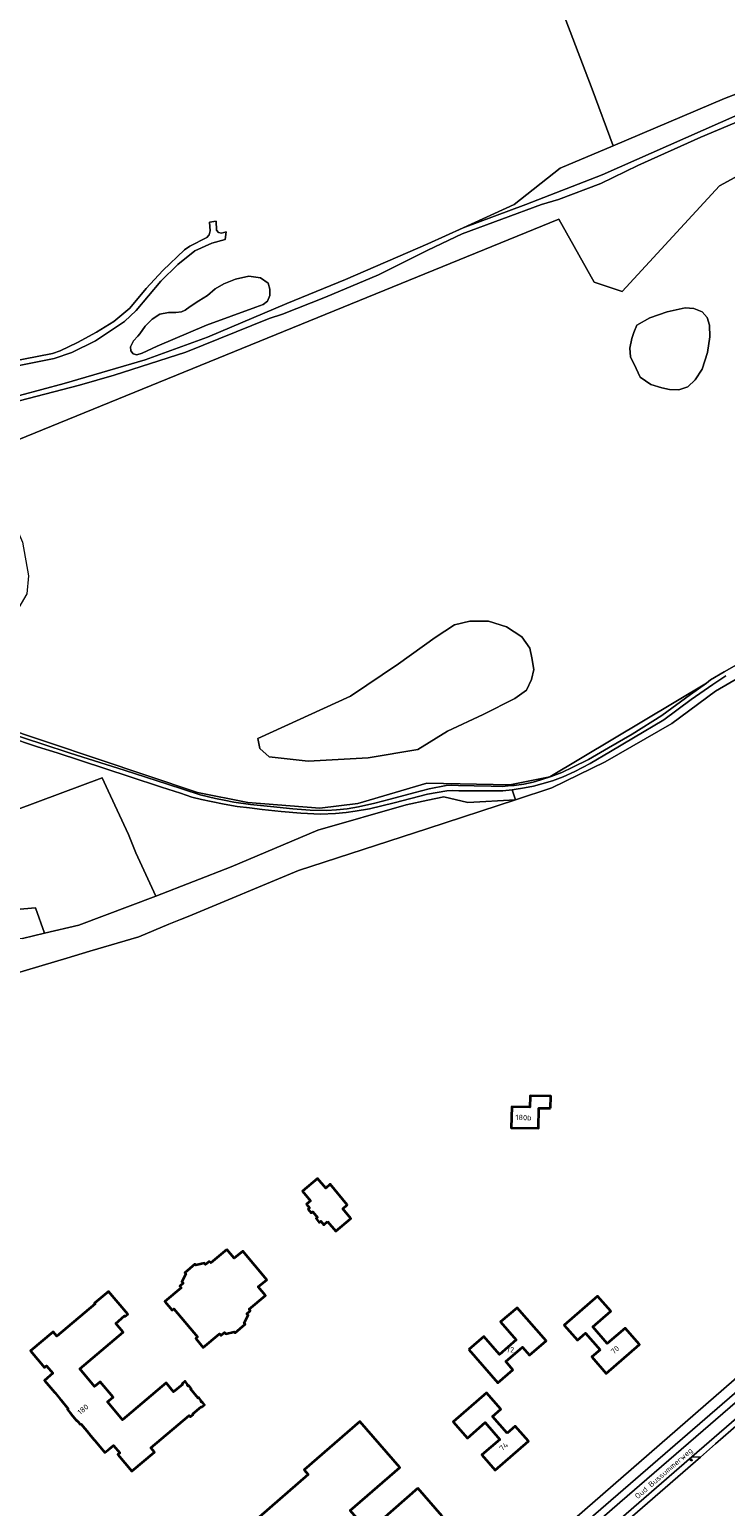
# Model space of a CAD drawing. Header units: metres. Extents: x 140853 to 145288, y 474558 to 480269.
# Tile 71 of 256: x 141368 to 141599, y 476568 to 477058. Entities that reach past the tile are written whole.
import ezdxf
from ezdxf.enums import TextEntityAlignment as Align

# ---------------------------------------------------------------- set-up
doc = ezdxf.new("R2010")
doc.units = ezdxf.units.M
doc.header["$MEASUREMENT"] = 0
for name, color, linetype, lineweight in [('B-WE-GR-BEPLANTING_CULTUUR_BOSPLANTSOEN-G', 90, 'GR-PLANTSOEN', 18), ('B-WE-GR-BOS_LOOF-G', 40, 'Continuous', 13), ('B-WE-GR-GRAS-G', 60, 'Continuous', 13), ('B-WE-GR-GRAS_KRUIDENRIJK-G', 80, 'Continuous', 18), ('B-WE-IE-TERREINAFSCHEIDING_KUNSTMATIG_HEKWERK-G', 20, 'IE-TERREINAFSCHEIDING-KUNSTMATIG', 18), ('B-WE-KL-ET_LS_OV_LICHTMAST-S', 190, 'Continuous', 18), ('B-WE-OG-BEBOUWING-G', 7, 'Continuous', 35), ('B-WE-OG-BEBOUWING_HUISNUMMER-T18', 10, 'Continuous', 18), ('B-WE-OG-BEBOUWING_STRAATNAAM-T18', 10, 'Continuous', 18), ('B-WE-OG-TERREIN_ERF-G', 7, 'Continuous', 18), ('B-WE-OG-WATER-G', 130, 'Continuous', 18), ('B-WE-VH-ONVERHARD-G', 252, 'Continuous', 18), ('B-WE-VH-VERHARDING_ASFALT-G', 252, 'Continuous', 18), ('B-WE-VH-VERHARDING_HALFVERHARDING-G', 252, 'Continuous', 18), ('B-WE-VH-VERHARDING_HALFVERHARDING_GRIND-G', 252, 'Continuous', 18), ('B-WE-VH-VERHARDING_STRAATBAKSTEEN-G', 252, 'Continuous', 18)]:
    doc.layers.add(name, color=color, linetype=linetype, lineweight=lineweight)
doc.styles.add('NLCS-ISO', font='txt')
doc.linetypes.add('GR-PLANTSOEN', pattern='A,0,[179,NLCS.shx,S=2,R=0,X=0,Y=0],-4', length=4)
doc.linetypes.add('IE-TERREINAFSCHEIDING-KUNSTMATIG', pattern='A,4,[82,NLCS.shx,S=0.75,R=90,X=0,Y=0],4,-2', length=10)

# ---------------------------------------------------------------- blocks, each defined once
blk = doc.blocks.new('B-SIE-WEG_LICHTMAST-SO')
at = {"ltscale": 0.1}
for p, q in [((-1.1, 0.6), (-2.2, 1.3)), ((0, 1.3), (0, 2.5)), ((1.1, 0.6), (2.2, 1.3)), ((-1.1, -0.6), (-2.2, -1.3)), ((0, -1.3), (0, -2.5)), ((1.1, -0.6), (2.2, -1.3))]:
    blk.add_line(p, q, dxfattribs=at)
at = {"flags": 128}
for points in [[(-1.2, 0.5), (1.2, 0.5)], [(-1.2, -0.5), (1.2, -0.5)]]:
    blk.add_lwpolyline(points, dxfattribs=at)
at = {"ltscale": 0.1}
blk.add_circle((0, 0), 1.27, dxfattribs=at)
at = {"style": 'NLCS-ISO'}
blk.add_attdef('TYPE', text='', height=1.8, dxfattribs=at).set_placement((0, 2.5), align=Align.BOTTOM_CENTER)

msp = doc.modelspace()

# ---------------------------------------------------------------- linework, layer by layer
at = {"layer": 'B-WE-GR-BEPLANTING_CULTUUR_BOSPLANTSOEN-G', "ltscale": 0.2, "flags": 128}
msp.add_lwpolyline([(141299.944, 476681.084), (141301.375, 476685.621), (141301.93, 476697.868), (141301.148, 476711.122), (141296.531, 476723.667), (141314.349, 476730.399), (141380.229, 476750), (141387.906, 476752.284), (141404.173, 476757.124), (141414.076, 476761.24), (141417.951, 476762.846), (141420.465, 476763.887), (141457.09, 476779.061), (141500, 476793.011), (141529.143, 476802.485), (141513.289, 476801.691), (141505.329, 476803.512), (141500, 476802.376), (141492.809, 476800.832), (141463.488, 476792.465), (141434.771, 476780.363), (141409.777, 476770.631), (141384.302, 476760.968), (141372.924, 476758.282), (141365.615, 476756.557), (141358.209, 476756.345), (141352.146, 476758.767), (141350.853, 476759.284), (141346.287, 476759.88), (141346.056, 476760.872), (141290.877, 476763.429), (141291.534, 476751.537), (141292.361, 476736.566), (141294.445, 476722.879), (141297.972, 476701.4), (141298.04, 476680.588), (141299.944, 476681.084)], close=True, dxfattribs=at)
msp.add_lwpolyline([(141481.093, 476500), (141499.765, 476516.025), (141499.707, 476516.087), (141500, 476516.346), (141500.498, 476516.787), (141502.744, 476518.757), (141502.744, 476518.757, -0.0293956), (141509.541, 476523.699), (141509.541, 476523.699), (141509.035, 476524.489), (141514.686, 476530.289), (141613.264, 476615.595), (141614.546, 476616.634), (141614.546, 476616.634, 0.0985966), (141613.517, 476620.497), (141613.517, 476620.497), (141506.002, 476526.873), (141507.287, 476525.466), (141500, 476519.048), (141496.405, 476515.881), (141497.172, 476514.92), (141493.483, 476511.64), (141492.658, 476512.517), (141478.141, 476500), (141445.442, 476471.926), (141445.442, 476471.926, 0.2194166), (141449.407, 476472.314), (141449.407, 476472.314), (141481.093, 476500)], format="xyb", close=True, dxfattribs=at)
at = {"layer": 'B-WE-GR-BOS_LOOF-G', "ltscale": 0.2, "flags": 128}
for points in [[(141342.293, 476930.7), (141379.437, 476940.673), (141406.25, 476948.523), (141426.922, 476956.04), (141453.21, 476967.194), (141472.689, 476975.174), (141500, 476987.035), (141511.685, 476992.318), (141528.625, 477000), (141543.955, 477012.043), (141561.535, 477019.512), (141554.53, 477038.254), (141545.783, 477061.179)], [(141624.044, 477045.03), (141598.39, 477035.171), (141561.535, 477019.512), (141543.955, 477012.043), (141528.625, 477000), (141511.685, 476992.318), (141532.546, 477000), (141557.887, 477009.884), (141613.293, 477034.38)], [(141620.311, 477034.891), (141590.514, 477022.32), (141569.648, 477012.995), (141557.403, 477007.047), (141543.39, 477001.709), (141537.702, 477000), (141511.427, 476990.268), (141500, 476984.889), (141483.686, 476976.746), (141466.106, 476969.347), (141451.823, 476963.703), (141447.405, 476962.188), (141419.717, 476951.064), (141395.955, 476943.465), (141384.448, 476940.076), (141364.422, 476934.951)], [(141352.883, 476917.405), (141543.516, 476995.193), (141555.158, 476974.291), (141564.423, 476971.212), (141596.697, 477006.173), (141642.206, 477031.044)], [(141356.202, 476946.813), (141375.509, 476950.624), (141378.104, 476951.518), (141383.854, 476954.265), (141390.082, 476957.669), (141395.879, 476961.173), (141401.14, 476965.622), (141406.608, 476972.172), (141412.122, 476978.096), (141419.345, 476985.021), (141421.054, 476986.223), (141426.661, 476989.088), (141427.515, 476990.016), (141427.779, 476991.249), (141427.636, 476994.129), (141429.856, 476994.49), (141429.909, 476991.501), (141430.541, 476990.694), (141431.559, 476990.573), (141433.089, 476990.934), (141432.791, 476988.374), (141428.322, 476987.259), (141422.765, 476984.625), (141417.09, 476980.12), (141411.405, 476974.606), (141403.264, 476964.83), (141399.418, 476961.227), (141389.816, 476954.773), (141381.928, 476950.944), (141376.039, 476948.999), (141363.332, 476946.359)], [(141313.977, 476780.721), (141391.953, 476809.844), (141391.953, 476809.844), (141393.951, 476805.557), (141400.709, 476791.055), (141403.215, 476784.973), (141409.777, 476770.631), (141434.771, 476780.363), (141463.488, 476792.465), (141492.809, 476800.832), (141500, 476802.376), (141505.329, 476803.512), (141513.289, 476801.691), (141529.143, 476802.485), (141527.997, 476805.861), (141524.907, 476805.518), (141520.768, 476805.475), (141515.283, 476805.523), (141510.335, 476805.558), (141508.337, 476805.622), (141506.365, 476805.503), (141499.899, 476804.372), (141488.818, 476801.6), (141484.722, 476800.504), (141480.706, 476799.566), (141475.908, 476798.749), (141472.953, 476798.288), (141469.361, 476797.987), (141464.392, 476797.819), (141457.846, 476798.09), (141451.393, 476798.692), (141445.112, 476799.387), (141440.885, 476799.855), (141436.751, 476800.282), (141432.418, 476801.068), (141428.152, 476802), (141424.906, 476802.679), (141421.766, 476803.463), (141417.938, 476804.699), (141411.7, 476806.79), (141400.897, 476810.334), (141377.087, 476818.1), (141370.586, 476820.16), (141360.759, 476823.476)], [(141365.615, 476756.557), (141372.924, 476758.282), (141369.87, 476766.671), (141348.131, 476764.831)]]:
    msp.add_lwpolyline(points, dxfattribs=at)
msp.add_lwpolyline([(141403.86, 476956.342), (141404.521, 476957.082), (141406.294, 476959.727), (141408.542, 476961.97), (141411.081, 476963.702), (141413.947, 476964.192), (141416.375, 476964.208), (141418.292, 476964.444), (141419.515, 476965.009), (141421.196, 476966.248), (141424.063, 476968.126), (141426.894, 476969.821), (141429.507, 476972.064), (141432.374, 476973.686), (141436.24, 476975.264), (141440.59, 476976.207), (141444.502, 476975.693), (141447.051, 476973.966), (141447.608, 476971.949), (141447.63, 476969.835), (141446.827, 476968.014), (141445.441, 476966.873), (141442.938, 476965.976), (141426.629, 476959.99), (141410.199, 476953.056), (141405.265, 476950.753), (141403.539, 476950.196), (141402.3, 476950.513), (141401.548, 476951.461), (141401.428, 476952.846), (141402.426, 476954.861), (141403.86, 476956.342)], close=True, dxfattribs=at)
at = {"layer": 'B-WE-GR-GRAS-G', "ltscale": 0.2, "flags": 128}
msp.add_lwpolyline([(141642.206, 477031.044), (141596.697, 477006.173), (141564.423, 476971.212), (141555.158, 476974.291), (141543.516, 476995.193), (141352.883, 476917.405), (141365.583, 476888.036), (141367.566, 476876.829), (141367.039, 476870.839), (141358.969, 476857.08), (141340.448, 476832.871), (141423.66, 476804.957), (141440.328, 476801.65), (141464.141, 476799.798), (141476.781, 476801.322), (141499.703, 476808.063), (141527.222, 476807.509), (141540.517, 476810.217), (141592.394, 476841.289), (141593.782, 476842.304), (141598.267, 476844.992), (141604.671, 476848.701)], dxfattribs=at)
for points in [[(141580.213, 476938.661), (141577.634, 476939.256), (141573.929, 476940.314), (141570.49, 476942.762), (141569.101, 476945.672), (141567.183, 476949.509), (141566.984, 476952.419), (141567.646, 476955.528), (141568.307, 476957.578), (141569.365, 476960.026), (141573.665, 476962.407), (141579.42, 476964.392), (141585.373, 476965.781), (141588.217, 476965.516), (141590.995, 476964.458), (141592.715, 476962.539), (141593.442, 476959.96), (141593.509, 476956.123), (141592.781, 476950.964), (141590.995, 476945.408), (141588.68, 476941.836), (141586.233, 476939.587), (141583.256, 476938.528), (141580.213, 476938.661)], [(141447.37, 476816.842), (141444.327, 476819.62), (141443.666, 476822.927), (141474.358, 476836.95), (141490.233, 476847.666), (141502.404, 476856.397), (141508.886, 476860.631), (141513.913, 476861.821), (141520.131, 476861.821), (141526.084, 476859.969), (141531.243, 476856.662), (141533.889, 476852.825), (141534.551, 476849.65), (141535.212, 476845.814), (141534.418, 476842.507), (141532.698, 476838.935), (141528.862, 476836.157), (141518.411, 476830.865), (141506.505, 476825.309), (141496.715, 476819.223), (141480.179, 476816.445), (141460.335, 476815.387), (141447.37, 476816.842)], [(141313.977, 476780.721), (141314.915, 476776.063), (141342.611, 476765.446), (141348.131, 476764.831), (141369.87, 476766.671), (141372.924, 476758.282), (141384.302, 476760.968), (141409.777, 476770.631), (141403.215, 476784.973), (141400.709, 476791.055), (141393.951, 476805.557), (141391.953, 476809.844), (141313.977, 476780.721)]]:
    msp.add_lwpolyline(points, close=True, dxfattribs=at)
at = {"layer": 'B-WE-GR-GRAS_KRUIDENRIJK-G', "ltscale": 0.2, "flags": 128}
for points in [[(141598.851, 476843.635), (141594.574, 476840.83), (141587.353, 476835.877), (141578.24, 476829.103), (141568.234, 476823.081), (141560.57, 476818.526), (141553.874, 476814.642), (141548.758, 476811.896), (141544.907, 476810.182), (141541.396, 476808.835), (141537.871, 476807.813), (141535.064, 476807.067), (141532.022, 476806.477), (141528.693, 476805.939), (141527.997, 476805.861), (141529.143, 476802.485), (141541.145, 476806.516), (141558.852, 476815.197), (141580.894, 476827.872), (141595.464, 476838.538), (141607.059, 476845.342)], [(141362.106, 476824.369), (141372.014, 476821.159), (141381.375, 476818.065), (141399.289, 476812.381), (141413.656, 476807.722), (141424.491, 476804.202), (141429.576, 476802.933), (141432.432, 476802.383), (141435.706, 476801.793), (141441.239, 476800.991), (141447.817, 476800.338), (141455.202, 476799.555), (141461.004, 476799.122), (141466.557, 476799.017), (141469.772, 476799.184), (141473.226, 476799.549), (141477.059, 476800.212), (141482.434, 476801.421), (141487.472, 476802.77), (141495.416, 476804.853), (141500.465, 476806.21), (141506.092, 476807.284), (141507.979, 476807.374), (141510.17, 476807.338), (141515.376, 476807.152), (141521, 476807.056), (141524.736, 476806.995), (141527.529, 476807.243), (141528.624, 476807.34), (141531.879, 476807.761), (141534.943, 476808.422), (141537.488, 476809.171), (141540.945, 476810.276), (141544.49, 476811.571), (141548.149, 476813.334), (141553.289, 476815.948), (141559.936, 476819.765), (141567.785, 476824.281), (141577.583, 476830.469), (141587.131, 476837.44), (141592.394, 476841.289), (141592.394, 476841.289), (141540.517, 476810.217), (141527.222, 476807.509), (141499.703, 476808.063), (141476.781, 476801.322), (141464.141, 476799.798), (141440.328, 476801.65), (141423.66, 476804.957), (141340.448, 476832.871)]]:
    msp.add_lwpolyline(points, dxfattribs=at)
msp.add_lwpolyline([(141510.885, 476524.54, 0.0353916), (141514.289, 476526.666), (141514.289, 476526.666), (141516.024, 476528.146), (141516.833, 476528.813), (141516.89, 476528.747), (141563.72, 476569.425), (141614.134, 476613.031), (141614.134, 476613.031, 0.0888277), (141614.546, 476616.634), (141614.546, 476616.634), (141613.264, 476615.595), (141514.686, 476530.289), (141509.035, 476524.489), (141509.541, 476523.699), (141509.541, 476523.699, -0.0050811), (141510.885, 476524.54)], format="xyb", close=True, dxfattribs=at)
msp.add_lwpolyline([(141587.574, 476584.552), (141542.392, 476545.285), (141543.802, 476543.939), (141552.028, 476551.045), (141590.403, 476584.491), (141587.574, 476584.552)], close=True, dxfattribs=at)
at = {"layer": 'B-WE-IE-TERREINAFSCHEIDING_KUNSTMATIG_HEKWERK-G', "ltscale": 0.2, "flags": 128}
for points in [[(141612.649, 476849.043), (141607.059, 476845.342), (141595.464, 476838.538), (141580.894, 476827.872), (141558.852, 476815.197), (141541.145, 476806.516), (141529.143, 476802.485)], [(141529.143, 476802.485), (141500, 476793.011)], [(141500, 476793.011), (141457.09, 476779.061)], [(141457.09, 476779.061), (141420.465, 476763.887)], [(141414.076, 476761.24), (141404.173, 476757.124)], [(141417.951, 476762.846), (141414.076, 476761.24)], [(141417.951, 476762.846), (141420.465, 476763.887)], [(141404.173, 476757.124), (141387.906, 476752.284)], [(141380.229, 476750), (141314.349, 476730.399), (141296.531, 476723.667)], [(141387.906, 476752.284), (141380.229, 476750)], [(141613.517, 476620.497), (141506.002, 476526.873)], [(141590.403, 476584.491), (141552.028, 476551.045), (141543.802, 476543.939)]]:
    msp.add_lwpolyline(points, dxfattribs=at)
at = {"layer": 'B-WE-OG-BEBOUWING-G', "ltscale": 0.2, "flags": 128}
for points in [[(141540.736, 476700.229), (141540.814, 476704.258), (141533.976, 476704.341), (141533.97, 476704.071), (141533.876, 476700.565), (141527.827, 476700.698), (141527.676, 476693.781), (141536.727, 476693.606), (141536.857, 476700.304), (141539.597, 476700.251), (141540.736, 476700.229)], [(141466.784, 476662.612), (141469.46, 476659.422), (141474.487, 476663.654), (141471.789, 476666.859), (141473.311, 476668.141), (141467.658, 476675.044), (141466.136, 476673.763), (141463.444, 476676.961), (141458.417, 476672.731), (141461.109, 476669.542), (141459.751, 476668.415), (141460.765, 476667.191), (141460.296, 476666.802), (141461.356, 476665.524), (141461.825, 476665.914), (141463.415, 476663.998), (141462.946, 476663.608), (141464.006, 476662.331), (141464.475, 476662.72), (141465.483, 476661.505), (141466.784, 476662.612)], [(141433.399, 476653.39), (141427.983, 476648.893), (141427.533, 476649.435), (141426.3, 476648.386), (141425.898, 476648.858), (141423.062, 476648.125), (141422.78, 476648.463), (141419.437, 476645.664), (141419.719, 476645.327), (141418.463, 476642.619), (141418.863, 476642.164), (141417.719, 476641.158), (141418.148, 476640.67), (141412.746, 476636.15), (141415.222, 476633.21), (141415.811, 476633.706), (141423.597, 476624.348), (141423.08, 476623.831), (141425.516, 476620.874), (141430.958, 476625.356), (141431.377, 476624.847), (141432.566, 476625.826), (141432.963, 476625.343), (141435.819, 476626.079), (141435.897, 476625.981), (141436.104, 476625.741), (141439.44, 476628.552), (141439.04, 476628.899), (141440.368, 476631.573), (141439.949, 476632.06), (141441.134, 476633.043), (141440.713, 476633.551), (141446.195, 476638.094), (141443.781, 476640.98), (141446.557, 476643.303), (141438.601, 476652.813), (141435.824, 476650.491), (141433.399, 476653.39)], [(141384.78, 476595.272), (141385.039, 476595.477), (141387.41, 476592.593), (141387.616, 476592.367), (141389.383, 476590.229), (141389.597, 476589.992), (141392.905, 476586.053), (141394.437, 476587.283), (141395.703, 476588.385), (141397.823, 476585.947), (141397.159, 476585.37), (141401.795, 476579.865), (141409.3, 476586.161), (141408.092, 476587.602), (141420.842, 476598.289), (141421.192, 476597.865), (141422.19, 476598.688), (141422.066, 476598.847), (141424.807, 476601.199), (141424.948, 476601.03), (141425.973, 476601.88), (141425.122, 476602.86), (141424.951, 476602.722), (141424.669, 476603.073), (141424.84, 476603.211), (141424.024, 476604.227), (141423.855, 476604.086), (141421.321, 476607.122), (141421.491, 476607.261), (141420.718, 476608.205), (141420.541, 476608.054), (141420.182, 476608.484), (141420.351, 476608.625), (141419.49, 476609.657), (141418.489, 476608.781), (141418.612, 476608.633), (141415.653, 476606.142), (141413.174, 476609.088), (141398.7, 476596.904), (141393.747, 476602.787), (141395.645, 476604.384), (141391.356, 476609.479), (141389.497, 476607.914), (141384.554, 476613.785), (141398.99, 476625.938), (141396.517, 476628.875), (141399.411, 476631.323), (141399.553, 476631.155), (141400.469, 476631.93), (141394.098, 476639.426), (141389.455, 476635.564), (141389.66, 476635.318), (141376.961, 476624.632), (141375.75, 476626.07), (141368.251, 476619.8), (141372.912, 476614.186), (141373.581, 476614.742), (141375.603, 476612.313), (141372.853, 476609.949), (141376.139, 476605.999), (141376.352, 476605.772), (141378.141, 476603.638), (141378.345, 476603.392), (141380.773, 476600.526), (141380.517, 476600.318), (141381.432, 476599.192), (141381.546, 476599.057), (141381.509, 476599.024), (141381.716, 476598.786), (141383.418, 476596.749), (141383.622, 476596.529), (141383.703, 476596.604), (141383.859, 476596.435), (141384.78, 476595.272)], [(141557.127, 476620.112), (141554.448, 476617.721), (141559.201, 476612.247), (141570.228, 476621.835), (141565.492, 476627.298), (141559.538, 476622.137), (141554.717, 476627.699), (141560.672, 476632.86), (141556.319, 476637.882), (141545.264, 476628.284), (141549.599, 476623.277), (141552.336, 476625.646), (141557.127, 476620.112)], [(141513.588, 476620.145), (141523.194, 476609.097), (141528.205, 476613.454), (141525.829, 476616.186), (141531.383, 476621.015), (141533.759, 476618.283), (141539.215, 476623.028), (141529.622, 476634.072), (141524.156, 476629.324), (141529.33, 476623.368), (141523.765, 476618.535), (141518.592, 476624.492), (141513.588, 476620.145)], [(141526.271, 476592.428), (141521.452, 476597.978), (141524.185, 476600.351), (141519.438, 476605.818), (141508.384, 476596.219), (141513.117, 476590.769), (141519.075, 476595.942), (141523.907, 476590.377), (141517.95, 476585.204), (141522.31, 476580.183), (141533.348, 476589.8), (141529.004, 476594.802), (141526.271, 476592.428)], [(141496.736, 476574.144), (141480.324, 476559.872), (141474.3, 476566.799), (141490.711, 476581.071), (141477.436, 476596.336), (141459.011, 476580.313), (141460.35, 476578.774), (141444.051, 476564.6), (141447.358, 476560.797), (141446.106, 476559.708), (141448.835, 476559.099), (141455.988, 476550.874), (141466.982, 476560.434), (141471.464, 476555.281), (141460.47, 476545.72), (141470.024, 476534.733), (141470.348, 476535.015), (141468.787, 476536.811), (141486.367, 476552.11), (141487.928, 476550.314), (141504.748, 476564.931), (141496.736, 476574.144)]]:
    msp.add_lwpolyline(points, close=True, dxfattribs=at)
at = {"layer": 'B-WE-OG-TERREIN_ERF-G', "ltscale": 0.2, "flags": 128}
for points in [[(141598.938, 477127.34), (141577.095, 477119.616), (141560.144, 477115.874), (141549.804, 477114.23), (141549.684, 477114.211), (141554.802, 477097.383), (141559.863, 477078.868), (141550.024, 477075.513), (141545.783, 477061.179), (141554.53, 477038.254), (141561.535, 477019.512), (141598.39, 477035.171), (141624.044, 477045.03)], [(141607.059, 476845.342), (141595.464, 476838.538), (141580.894, 476827.872), (141558.852, 476815.197), (141541.145, 476806.516), (141529.143, 476802.485), (141500, 476793.011), (141457.09, 476779.061), (141420.465, 476763.887), (141417.951, 476762.846), (141414.076, 476761.24), (141404.173, 476757.124), (141387.906, 476752.284), (141380.229, 476750), (141314.349, 476730.399)], [(141506.002, 476526.873), (141613.517, 476620.497)], [(141605.64, 476597.763), (141595.401, 476588.871), (141590.403, 476584.491), (141552.028, 476551.045)]]:
    msp.add_lwpolyline(points, dxfattribs=at)
for points in [[(141540.736, 476700.229), (141539.597, 476700.251), (141536.857, 476700.304), (141536.727, 476693.606), (141527.676, 476693.781), (141527.827, 476700.698), (141533.876, 476700.565), (141533.97, 476704.071), (141533.976, 476704.341), (141540.814, 476704.258), (141540.736, 476700.229)], [(141466.784, 476662.612), (141465.483, 476661.505), (141464.475, 476662.72), (141464.006, 476662.331), (141462.946, 476663.608), (141463.415, 476663.998), (141461.825, 476665.914), (141461.356, 476665.524), (141460.296, 476666.802), (141460.765, 476667.191), (141459.751, 476668.415), (141461.109, 476669.542), (141458.417, 476672.731), (141463.444, 476676.961), (141466.136, 476673.763), (141467.658, 476675.044), (141473.311, 476668.141), (141471.789, 476666.859), (141474.487, 476663.654), (141469.46, 476659.422), (141466.784, 476662.612)], [(141433.399, 476653.39), (141435.824, 476650.491), (141438.601, 476652.813), (141446.557, 476643.303), (141443.781, 476640.98), (141446.195, 476638.094), (141440.713, 476633.551), (141441.134, 476633.043), (141439.949, 476632.06), (141440.368, 476631.573), (141439.04, 476628.899), (141439.44, 476628.552), (141436.104, 476625.741), (141435.897, 476625.981), (141435.819, 476626.079), (141432.963, 476625.343), (141432.566, 476625.826), (141431.377, 476624.847), (141430.958, 476625.356), (141425.516, 476620.874), (141423.08, 476623.831), (141423.597, 476624.348), (141415.811, 476633.706), (141415.222, 476633.21), (141412.746, 476636.15), (141418.148, 476640.67), (141417.719, 476641.158), (141418.863, 476642.164), (141418.463, 476642.619), (141419.719, 476645.327), (141419.437, 476645.664), (141422.78, 476648.463), (141423.062, 476648.125), (141425.898, 476648.858), (141426.3, 476648.386), (141427.533, 476649.435), (141427.983, 476648.893), (141433.399, 476653.39)], [(141394.098, 476639.426), (141400.469, 476631.93), (141399.553, 476631.155), (141399.411, 476631.323), (141396.517, 476628.875), (141398.99, 476625.938), (141384.554, 476613.785), (141389.497, 476607.914), (141391.356, 476609.479), (141395.645, 476604.384), (141393.747, 476602.787), (141398.7, 476596.904), (141413.174, 476609.088), (141415.653, 476606.142), (141418.612, 476608.633), (141418.489, 476608.781), (141419.49, 476609.657), (141420.351, 476608.625), (141420.182, 476608.484), (141420.541, 476608.054), (141420.718, 476608.205), (141421.491, 476607.261), (141421.321, 476607.122), (141423.855, 476604.086), (141424.024, 476604.227), (141424.84, 476603.211), (141424.669, 476603.073), (141424.951, 476602.722), (141425.122, 476602.86), (141425.973, 476601.88), (141424.948, 476601.03), (141424.807, 476601.199), (141422.066, 476598.847), (141422.19, 476598.688), (141421.192, 476597.865), (141420.842, 476598.289), (141408.092, 476587.602), (141409.3, 476586.161), (141401.795, 476579.865), (141397.159, 476585.37), (141397.823, 476585.947), (141395.703, 476588.385), (141394.437, 476587.283), (141392.905, 476586.053), (141389.597, 476589.992), (141389.383, 476590.229), (141387.616, 476592.367), (141387.41, 476592.593), (141385.039, 476595.477), (141384.78, 476595.272), (141383.859, 476596.435), (141383.703, 476596.604), (141383.622, 476596.529), (141383.418, 476596.749), (141381.716, 476598.786), (141381.509, 476599.024), (141381.546, 476599.057), (141381.432, 476599.192), (141380.517, 476600.318), (141380.773, 476600.526), (141378.345, 476603.392), (141378.141, 476603.638), (141376.352, 476605.772), (141376.139, 476605.999), (141372.853, 476609.949), (141375.603, 476612.313), (141373.581, 476614.742), (141372.912, 476614.186), (141368.251, 476619.8), (141375.75, 476626.07), (141376.961, 476624.632), (141389.66, 476635.318), (141389.455, 476635.564), (141394.098, 476639.426)], [(141557.127, 476620.112), (141552.336, 476625.646), (141549.599, 476623.277), (141545.264, 476628.284), (141556.319, 476637.882), (141560.672, 476632.86), (141554.717, 476627.699), (141559.538, 476622.137), (141565.492, 476627.298), (141570.228, 476621.835), (141559.201, 476612.247), (141554.448, 476617.721), (141557.127, 476620.112)], [(141513.588, 476620.145), (141518.592, 476624.492), (141523.765, 476618.535), (141529.33, 476623.368), (141524.156, 476629.324), (141529.622, 476634.072), (141539.215, 476623.028), (141533.759, 476618.283), (141531.383, 476621.015), (141525.829, 476616.186), (141528.205, 476613.454), (141523.194, 476609.097), (141513.588, 476620.145)], [(141526.271, 476592.428), (141529.004, 476594.802), (141533.348, 476589.8), (141522.31, 476580.183), (141517.95, 476585.204), (141523.907, 476590.377), (141519.075, 476595.942), (141513.117, 476590.769), (141508.384, 476596.219), (141519.438, 476605.818), (141524.185, 476600.351), (141521.452, 476597.978), (141526.271, 476592.428)], [(141496.736, 476574.144), (141504.748, 476564.931), (141487.928, 476550.314), (141486.367, 476552.11), (141468.787, 476536.811), (141470.348, 476535.015), (141470.024, 476534.733), (141460.47, 476545.72), (141471.464, 476555.281), (141466.982, 476560.434), (141455.988, 476550.874), (141448.835, 476559.099), (141446.106, 476559.708), (141447.358, 476560.797), (141444.051, 476564.6), (141460.35, 476578.774), (141459.011, 476580.313), (141477.436, 476596.336), (141490.711, 476581.071), (141474.3, 476566.799), (141480.324, 476559.872), (141496.736, 476574.144)]]:
    msp.add_lwpolyline(points, close=True, dxfattribs=at)
at = {"layer": 'B-WE-OG-WATER-G', "ltscale": 0.2, "flags": 128}
for points in [[(141403.86, 476956.342), (141402.426, 476954.861), (141401.428, 476952.846), (141401.548, 476951.461), (141402.3, 476950.513), (141403.539, 476950.196), (141405.265, 476950.753), (141410.199, 476953.056), (141426.629, 476959.99), (141442.938, 476965.976), (141445.441, 476966.873), (141446.827, 476968.014), (141447.63, 476969.835), (141447.608, 476971.949), (141447.051, 476973.966), (141444.502, 476975.693), (141440.59, 476976.207), (141436.24, 476975.264), (141432.374, 476973.686), (141429.507, 476972.064), (141426.894, 476969.821), (141424.063, 476968.126), (141421.196, 476966.248), (141419.515, 476965.009), (141418.292, 476964.444), (141416.375, 476964.208), (141413.947, 476964.192), (141411.081, 476963.702), (141408.542, 476961.97), (141406.294, 476959.727), (141404.521, 476957.082), (141403.86, 476956.342)], [(141567.646, 476955.528), (141566.984, 476952.419), (141567.183, 476949.509), (141569.101, 476945.672), (141570.49, 476942.762), (141573.929, 476940.314), (141577.634, 476939.256), (141580.213, 476938.661), (141583.256, 476938.528), (141586.233, 476939.587), (141588.68, 476941.836), (141590.995, 476945.408), (141592.781, 476950.964), (141593.509, 476956.123), (141593.442, 476959.96), (141592.715, 476962.539), (141590.995, 476964.458), (141588.217, 476965.516), (141585.373, 476965.781), (141579.42, 476964.392), (141573.665, 476962.407), (141569.365, 476960.026), (141568.307, 476957.578), (141567.646, 476955.528)], [(141480.179, 476816.445), (141496.715, 476819.223), (141506.505, 476825.309), (141518.411, 476830.865), (141528.862, 476836.157), (141532.698, 476838.935), (141534.418, 476842.507), (141535.212, 476845.814), (141534.551, 476849.65), (141533.889, 476852.825), (141531.243, 476856.662), (141526.084, 476859.969), (141520.131, 476861.821), (141513.913, 476861.821), (141508.886, 476860.631), (141502.404, 476856.397), (141490.233, 476847.666), (141474.358, 476836.95), (141443.666, 476822.927), (141444.327, 476819.62), (141447.37, 476816.842), (141460.335, 476815.387), (141480.179, 476816.445)]]:
    msp.add_lwpolyline(points, close=True, dxfattribs=at)
at = {"layer": 'B-WE-VH-ONVERHARD-G', "ltscale": 0.2, "flags": 128}
for points in [[(141613.293, 477034.38), (141557.887, 477009.884), (141532.546, 477000), (141511.685, 476992.318), (141500, 476987.035), (141472.689, 476975.174), (141453.21, 476967.194), (141426.922, 476956.04), (141406.25, 476948.523), (141379.437, 476940.673), (141342.293, 476930.7)], [(141364.422, 476934.951), (141384.448, 476940.076), (141395.955, 476943.465), (141419.717, 476951.064), (141447.405, 476962.188), (141451.823, 476963.703), (141466.106, 476969.347), (141483.686, 476976.746), (141500, 476984.889), (141511.427, 476990.268), (141537.702, 477000), (141543.39, 477001.709), (141557.403, 477007.047), (141569.648, 477012.995), (141590.514, 477022.32), (141620.311, 477034.891)]]:
    msp.add_lwpolyline(points, dxfattribs=at)
at = {"layer": 'B-WE-VH-VERHARDING_ASFALT-G', "ltscale": 0.2, "flags": 128}
msp.add_lwpolyline([(141622.682, 476620.503), (141614.134, 476613.031), (141563.72, 476569.425), (141516.89, 476528.747), (141519.672, 476525.468), (141538.204, 476541.608), (141542.392, 476545.285), (141587.574, 476584.552), (141608.177, 476602.428), (141625.274, 476617.196), (141627.417, 476619.064), (141629.756, 476621.102), (141637.156, 476627.551), (141640.157, 476630.157), (141646.892, 476636.015), (141649.268, 476638.083), (141655.847, 476643.805), (141653.111, 476647.054), (141622.682, 476620.503)], close=True, dxfattribs=at)
at = {"layer": 'B-WE-VH-VERHARDING_HALFVERHARDING-G', "ltscale": 0.2, "flags": 128}
for points in [[(141604.671, 476848.701), (141598.267, 476844.992), (141593.782, 476842.304), (141592.394, 476841.289), (141587.131, 476837.44), (141577.583, 476830.469), (141567.785, 476824.281), (141559.936, 476819.765), (141553.289, 476815.948), (141548.149, 476813.334), (141544.49, 476811.571), (141540.945, 476810.276), (141537.488, 476809.171), (141534.943, 476808.422), (141531.879, 476807.761), (141528.624, 476807.34), (141527.529, 476807.243), (141524.736, 476806.995), (141521, 476807.056), (141515.376, 476807.152), (141510.17, 476807.338), (141507.979, 476807.374), (141506.092, 476807.284), (141500.465, 476806.21), (141495.416, 476804.853), (141487.472, 476802.77), (141482.434, 476801.421), (141477.059, 476800.212), (141473.226, 476799.549), (141469.772, 476799.184), (141466.557, 476799.017), (141461.004, 476799.122), (141455.202, 476799.555), (141447.817, 476800.338), (141441.239, 476800.991), (141435.706, 476801.793), (141432.432, 476802.383), (141429.576, 476802.933), (141424.491, 476804.202), (141413.656, 476807.722), (141399.289, 476812.381), (141399.289, 476812.381), (141381.375, 476818.065), (141372.014, 476821.159), (141362.106, 476824.369)], [(141360.759, 476823.476), (141370.586, 476820.16), (141377.087, 476818.1), (141400.897, 476810.334), (141411.7, 476806.79), (141417.938, 476804.699), (141421.766, 476803.463), (141424.906, 476802.679), (141428.152, 476802), (141432.418, 476801.068), (141436.751, 476800.282), (141440.885, 476799.855), (141445.112, 476799.387), (141451.393, 476798.692), (141457.846, 476798.09), (141464.392, 476797.819), (141469.361, 476797.987), (141472.953, 476798.288), (141475.908, 476798.749), (141480.706, 476799.566), (141484.722, 476800.504), (141488.818, 476801.6), (141499.899, 476804.372), (141506.365, 476805.503), (141508.337, 476805.622), (141510.335, 476805.558), (141515.283, 476805.523), (141520.768, 476805.475), (141524.907, 476805.518), (141527.997, 476805.861), (141528.693, 476805.939), (141532.022, 476806.477), (141535.064, 476807.067), (141537.871, 476807.813), (141541.396, 476808.835), (141544.907, 476810.182), (141548.758, 476811.896), (141553.874, 476814.642), (141560.57, 476818.526), (141568.234, 476823.081), (141578.24, 476829.103), (141587.353, 476835.877), (141594.574, 476840.83), (141598.851, 476843.635)]]:
    msp.add_lwpolyline(points, dxfattribs=at)
at = {"layer": 'B-WE-VH-VERHARDING_HALFVERHARDING_GRIND-G', "ltscale": 0.2, "flags": 128}
msp.add_lwpolyline([(141590.403, 476584.491), (141595.401, 476588.871), (141605.64, 476597.763), (141608.827, 476600.461), (141608.177, 476602.428), (141587.574, 476584.552), (141590.403, 476584.491)], close=True, dxfattribs=at)
at = {"layer": 'B-WE-VH-VERHARDING_STRAATBAKSTEEN-G', "ltscale": 0.2, "flags": 128}
msp.add_lwpolyline([(141363.332, 476946.359), (141376.039, 476948.999), (141381.928, 476950.944), (141389.816, 476954.773), (141399.418, 476961.227), (141403.264, 476964.83), (141411.405, 476974.606), (141417.09, 476980.12), (141422.765, 476984.625), (141428.322, 476987.259), (141432.791, 476988.374), (141433.089, 476990.934), (141431.559, 476990.573), (141430.541, 476990.694), (141429.909, 476991.501), (141429.856, 476994.49), (141427.636, 476994.129), (141427.779, 476991.249), (141427.515, 476990.016), (141426.661, 476989.088), (141421.054, 476986.223), (141419.345, 476985.021), (141412.122, 476978.096), (141406.608, 476972.172), (141401.14, 476965.622), (141395.879, 476961.173), (141390.082, 476957.669), (141383.854, 476954.265), (141378.104, 476951.518), (141375.509, 476950.624), (141356.202, 476946.813)], dxfattribs=at)

# ---------------------------------------------------------------- block references
at = {"layer": 'B-WE-KL-ET_LS_OV_LICHTMAST-S', "xscale": 0.2, "yscale": 0.2, "zscale": 0.2}
msp.add_blockref('B-SIE-WEG_LICHTMAST-SO', (141587.335, 476583.605), dxfattribs=at)

# ---------------------------------------------------------------- texts
at = {"layer": 'B-WE-OG-BEBOUWING_HUISNUMMER-T18', "style": 'NLCS-ISO'}
for s, rotation, p in [('180b', 358.7, (141531.751, 476697.152)), ('70', 41, (141562.09, 476620.059)), ('180', 39.9, (141385.647, 476600.32)), ('74', 41.1, (141525.201, 476588.007))]:
    msp.add_text(s, height=1.8, rotation=rotation, dxfattribs=at).set_placement(p, align=Align.MIDDLE_CENTER)
msp.add_text('72', height=1.8, dxfattribs=at).set_placement((141527.294, 476620.11), align=Align.MIDDLE_CENTER)
at = {"layer": 'B-WE-OG-BEBOUWING_STRAATNAAM-T18', "style": 'NLCS-ISO'}
msp.add_text('Oud Bussummerweg', height=1.8, rotation=40.9, dxfattribs=at).set_placement((141578.226, 476579.136), align=Align.MIDDLE_CENTER)

doc.saveas('drawing.dxf')
